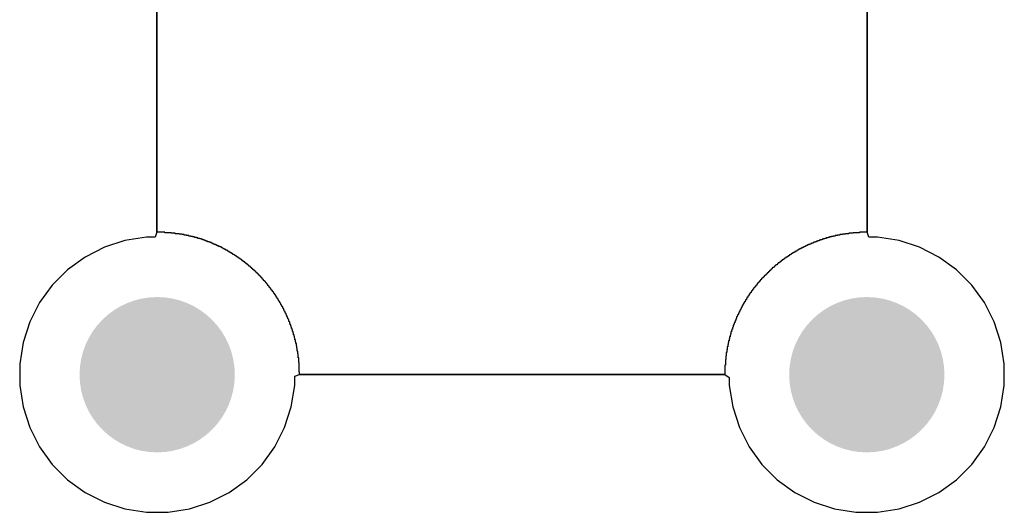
# Model space of a CAD drawing. Header units: inches. Extents: x 0 to 140, y 0 to 140.
# Tile 10 of 20: x 67 to 89, y 35 to 46. Entities that reach past the tile are written whole.
import ezdxf

# ---------------------------------------------------------------- set-up
doc = ezdxf.new("R2010")
doc.units = ezdxf.units.IN
doc.layers.add('BOTTOM', color=5, linetype='Continuous')
doc.layers.add('Pad Holes', color=156, linetype='Continuous')

msp = doc.modelspace()

# ---------------------------------------------------------------- hatches: boundary and pattern name
at = {"layer": 'BOTTOM'}
h = msp.add_hatch(color=5, dxfattribs=at)
edge = h.paths.add_edge_path()
edge.add_arc((70, 38), 1.5, 0, 360)
h = msp.add_hatch(color=5, dxfattribs=at)
edge = h.paths.add_edge_path()
edge.add_arc((86, 38), 1.5, 0, 360)
at = {"layer": 'Pad Holes'}
h = msp.add_hatch(color=7, dxfattribs=at)
edge = h.paths.add_edge_path()
edge.add_arc((70, 38), 1.75, 0, 360)
h = msp.add_hatch(color=7, dxfattribs=at)
edge = h.paths.add_edge_path()
edge.add_arc((86, 38), 1.75, 0, 360)

# ---------------------------------------------------------------- linework, layer by layer
at = {"layer": 'BOTTOM'}
for p, q in [((69.995, 41.209), (69.995, 50.797)), ((69.995, 50.773), (69.995, 41.227)), ((86.007, 50.797), (86.007, 41.209)), ((86.007, 41.227), (86.007, 50.773)), ((69.756, 41.1), (69.274, 41.023)), ((69.953, 41.1), (69.756, 41.1)), ((69.995, 41.209), (69.953, 41.1)), ((69.995, 41.227), (69.995, 41.209)), ((70.175, 41.209), (69.995, 41.209)), ((70.175, 41.199), (70.175, 41.209)), ((70.312, 41.199), (70.175, 41.199)), ((70.312, 41.188), (70.312, 41.199)), ((70.407, 41.188), (70.312, 41.188)), ((70.407, 41.178), (70.407, 41.188)), ((70.492, 41.178), (70.407, 41.178)), ((70.492, 41.167), (70.492, 41.178)), ((70.556, 41.167), (70.492, 41.167)), ((70.556, 41.157), (70.556, 41.167)), ((70.609, 41.157), (70.556, 41.157)), ((70.609, 41.146), (70.609, 41.157)), ((70.661, 41.146), (70.609, 41.146)), ((70.661, 41.135), (70.661, 41.146)), ((70.714, 41.135), (70.661, 41.135)), ((70.714, 41.125), (70.714, 41.135)), ((70.757, 41.125), (70.714, 41.125)), ((70.757, 41.114), (70.757, 41.125)), ((70.799, 41.114), (70.757, 41.114)), ((70.799, 41.104), (70.799, 41.114)), ((70.841, 41.104), (70.799, 41.104)), ((70.841, 41.093), (70.841, 41.104)), ((70.884, 41.093), (70.841, 41.093)), ((70.884, 41.082), (70.884, 41.093)), ((70.915, 41.082), (70.884, 41.082)), ((70.915, 41.072), (70.915, 41.082)), ((70.958, 41.072), (70.915, 41.072)), ((70.958, 41.061), (70.958, 41.072)), ((85.086, 41.072), (85.054, 41.072)), ((85.054, 41.072), (85.054, 41.061)), ((85.128, 41.082), (85.086, 41.082)), ((85.086, 41.082), (85.086, 41.072)), ((85.16, 41.093), (85.128, 41.093)), ((85.128, 41.093), (85.128, 41.082)), ((85.202, 41.104), (85.16, 41.104)), ((85.16, 41.104), (85.16, 41.093)), ((85.245, 41.114), (85.202, 41.114)), ((85.202, 41.114), (85.202, 41.104)), ((85.287, 41.125), (85.245, 41.125)), ((85.245, 41.125), (85.245, 41.114)), ((85.34, 41.135), (85.287, 41.135)), ((85.287, 41.135), (85.287, 41.125)), ((85.393, 41.146), (85.34, 41.146)), ((85.34, 41.146), (85.34, 41.135)), ((85.456, 41.157), (85.393, 41.157)), ((85.393, 41.157), (85.393, 41.146)), ((85.52, 41.167), (85.456, 41.167)), ((85.456, 41.167), (85.456, 41.157)), ((85.594, 41.178), (85.52, 41.178)), ((85.52, 41.178), (85.52, 41.167)), ((85.689, 41.188), (85.594, 41.188)), ((85.594, 41.188), (85.594, 41.178)), ((85.837, 41.199), (85.689, 41.199)), ((85.689, 41.199), (85.689, 41.188)), ((86.007, 41.209), (85.837, 41.209)), ((85.837, 41.209), (85.837, 41.199)), ((86.007, 41.209), (86.007, 41.227)), ((86.048, 41.1), (86.007, 41.209)), ((86.244, 41.1), (86.048, 41.1)), ((86.726, 41.023), (86.244, 41.1)), ((68.81, 40.873), (68.375, 40.651)), ((69.274, 41.023), (68.81, 40.873)), ((70.99, 41.061), (70.958, 41.061)), ((70.99, 41.051), (70.99, 41.061)), ((71.021, 41.051), (70.99, 41.051)), ((71.021, 41.04), (71.021, 41.051)), ((71.053, 41.04), (71.021, 41.04)), ((71.053, 41.03), (71.053, 41.04)), ((71.085, 41.03), (71.053, 41.03)), ((71.085, 41.019), (71.085, 41.03)), ((71.106, 41.019), (71.085, 41.019)), ((71.106, 41.008), (71.106, 41.019)), ((71.138, 41.008), (71.106, 41.008)), ((71.138, 40.998), (71.138, 41.008)), ((71.169, 40.998), (71.138, 40.998)), ((71.169, 40.987), (71.169, 40.998)), ((71.191, 40.987), (71.169, 40.987)), ((71.191, 40.977), (71.191, 40.987)), ((71.222, 40.977), (71.191, 40.977)), ((71.222, 40.966), (71.222, 40.977)), ((71.243, 40.966), (71.222, 40.966)), ((71.243, 40.955), (71.243, 40.966)), ((71.265, 40.955), (71.243, 40.955)), ((71.265, 40.945), (71.265, 40.955)), ((71.296, 40.945), (71.265, 40.945)), ((71.296, 40.934), (71.296, 40.945)), ((71.318, 40.934), (71.296, 40.934)), ((71.318, 40.924), (71.318, 40.934)), ((71.339, 40.924), (71.318, 40.924)), ((71.339, 40.913), (71.339, 40.924)), ((71.36, 40.913), (71.339, 40.913)), ((71.36, 40.903), (71.36, 40.913)), ((71.381, 40.903), (71.36, 40.903)), ((71.381, 40.892), (71.381, 40.903)), ((71.413, 40.892), (71.381, 40.892)), ((71.413, 40.881), (71.413, 40.892)), ((71.434, 40.881), (71.413, 40.881)), ((71.434, 40.871), (71.434, 40.881)), ((71.455, 40.871), (71.434, 40.871)), ((71.455, 40.86), (71.455, 40.871)), ((71.476, 40.86), (71.455, 40.86)), ((71.476, 40.85), (71.476, 40.86)), ((71.487, 40.85), (71.476, 40.85)), ((71.487, 40.839), (71.487, 40.85)), ((84.536, 40.85), (84.514, 40.85)), ((84.514, 40.85), (84.514, 40.839)), ((84.557, 40.86), (84.536, 40.86)), ((84.536, 40.86), (84.536, 40.85)), ((84.578, 40.871), (84.557, 40.871)), ((84.557, 40.871), (84.557, 40.86)), ((84.599, 40.881), (84.578, 40.881)), ((84.578, 40.881), (84.578, 40.871)), ((84.62, 40.892), (84.599, 40.892)), ((84.599, 40.892), (84.599, 40.881)), ((84.641, 40.903), (84.62, 40.903)), ((84.62, 40.903), (84.62, 40.892)), ((84.662, 40.913), (84.641, 40.913)), ((84.641, 40.913), (84.641, 40.903)), ((84.684, 40.924), (84.662, 40.924)), ((84.662, 40.924), (84.662, 40.913)), ((84.715, 40.934), (84.684, 40.934)), ((84.684, 40.934), (84.684, 40.924)), ((84.737, 40.945), (84.715, 40.945)), ((84.715, 40.945), (84.715, 40.934)), ((84.758, 40.955), (84.737, 40.955)), ((84.737, 40.955), (84.737, 40.945)), ((84.789, 40.966), (84.758, 40.966)), ((84.758, 40.966), (84.758, 40.955)), ((84.811, 40.977), (84.789, 40.977)), ((84.789, 40.977), (84.789, 40.966)), ((84.842, 40.987), (84.811, 40.987)), ((84.811, 40.987), (84.811, 40.977)), ((84.864, 40.998), (84.842, 40.998)), ((84.842, 40.998), (84.842, 40.987)), ((84.895, 41.008), (84.864, 41.008)), ((84.864, 41.008), (84.864, 40.998)), ((84.927, 41.019), (84.895, 41.019)), ((84.895, 41.019), (84.895, 41.008)), ((84.959, 41.03), (84.927, 41.03)), ((84.927, 41.03), (84.927, 41.019)), ((84.991, 41.04), (84.959, 41.04)), ((84.959, 41.04), (84.959, 41.03)), ((85.022, 41.051), (84.991, 41.051)), ((84.991, 41.051), (84.991, 41.04)), ((85.054, 41.061), (85.022, 41.061)), ((85.022, 41.061), (85.022, 41.051)), ((87.19, 40.873), (86.726, 41.023)), ((87.625, 40.651), (87.19, 40.873)), ((68.375, 40.651), (67.981, 40.364)), ((71.508, 40.839), (71.487, 40.839)), ((71.508, 40.828), (71.508, 40.839)), ((71.529, 40.828), (71.508, 40.828)), ((71.529, 40.818), (71.529, 40.828)), ((71.55, 40.818), (71.529, 40.818)), ((71.55, 40.807), (71.55, 40.818)), ((71.572, 40.807), (71.55, 40.807)), ((71.572, 40.797), (71.572, 40.807)), ((71.593, 40.797), (71.572, 40.797)), ((71.593, 40.786), (71.593, 40.797)), ((71.603, 40.786), (71.593, 40.786)), ((71.603, 40.776), (71.603, 40.786)), ((71.624, 40.776), (71.603, 40.776)), ((71.624, 40.765), (71.624, 40.776)), ((71.646, 40.765), (71.624, 40.765)), ((71.646, 40.754), (71.646, 40.765)), ((71.656, 40.754), (71.646, 40.754)), ((71.656, 40.744), (71.656, 40.754)), ((71.677, 40.744), (71.656, 40.744)), ((71.677, 40.733), (71.677, 40.744)), ((71.699, 40.733), (71.677, 40.733)), ((71.699, 40.723), (71.699, 40.733)), ((71.709, 40.723), (71.699, 40.723)), ((71.709, 40.712), (71.709, 40.723)), ((71.73, 40.712), (71.709, 40.712)), ((71.73, 40.701), (71.73, 40.712)), ((71.741, 40.701), (71.73, 40.701)), ((71.741, 40.691), (71.741, 40.701)), ((71.762, 40.691), (71.741, 40.691)), ((71.762, 40.68), (71.762, 40.691)), ((71.773, 40.68), (71.762, 40.68)), ((71.773, 40.67), (71.773, 40.68)), ((71.794, 40.67), (71.773, 40.67)), ((71.794, 40.659), (71.794, 40.67)), ((71.804, 40.659), (71.794, 40.659)), ((71.804, 40.649), (71.804, 40.659)), ((71.826, 40.649), (71.804, 40.649)), ((71.826, 40.638), (71.826, 40.649)), ((71.836, 40.638), (71.826, 40.638)), ((71.836, 40.627), (71.836, 40.638)), ((71.857, 40.627), (71.836, 40.627)), ((71.857, 40.617), (71.857, 40.627)), ((84.165, 40.627), (84.155, 40.627)), ((84.155, 40.627), (84.155, 40.617)), ((84.186, 40.638), (84.165, 40.638)), ((84.165, 40.638), (84.165, 40.627)), ((84.197, 40.649), (84.186, 40.649)), ((84.186, 40.649), (84.186, 40.638)), ((84.218, 40.659), (84.197, 40.659)), ((84.197, 40.659), (84.197, 40.649)), ((84.229, 40.67), (84.218, 40.67)), ((84.218, 40.67), (84.218, 40.659)), ((84.25, 40.68), (84.229, 40.68)), ((84.229, 40.68), (84.229, 40.67)), ((84.26, 40.691), (84.25, 40.691)), ((84.25, 40.691), (84.25, 40.68)), ((84.282, 40.701), (84.26, 40.701)), ((84.26, 40.701), (84.26, 40.691)), ((84.292, 40.712), (84.282, 40.712)), ((84.282, 40.712), (84.282, 40.701)), ((84.313, 40.723), (84.292, 40.723)), ((84.292, 40.723), (84.292, 40.712)), ((84.324, 40.733), (84.313, 40.733)), ((84.313, 40.733), (84.313, 40.723)), ((84.345, 40.744), (84.324, 40.744)), ((84.324, 40.744), (84.324, 40.733)), ((84.366, 40.754), (84.345, 40.754)), ((84.345, 40.754), (84.345, 40.744)), ((84.377, 40.765), (84.366, 40.765)), ((84.366, 40.765), (84.366, 40.754)), ((84.398, 40.776), (84.377, 40.776)), ((84.377, 40.776), (84.377, 40.765)), ((84.419, 40.786), (84.398, 40.786)), ((84.398, 40.786), (84.398, 40.776)), ((84.44, 40.797), (84.419, 40.797)), ((84.419, 40.797), (84.419, 40.786)), ((84.451, 40.807), (84.44, 40.807)), ((84.44, 40.807), (84.44, 40.797)), ((84.472, 40.818), (84.451, 40.818)), ((84.451, 40.818), (84.451, 40.807)), ((84.493, 40.828), (84.472, 40.828)), ((84.472, 40.828), (84.472, 40.818)), ((84.514, 40.839), (84.493, 40.839)), ((84.493, 40.839), (84.493, 40.828)), ((88.02, 40.364), (87.625, 40.651)), ((71.868, 40.617), (71.857, 40.617)), ((71.868, 40.606), (71.868, 40.617)), ((71.889, 40.606), (71.868, 40.606)), ((71.889, 40.596), (71.889, 40.606)), ((71.9, 40.596), (71.889, 40.596)), ((71.9, 40.585), (71.9, 40.596)), ((71.91, 40.585), (71.9, 40.585)), ((71.91, 40.575), (71.91, 40.585)), ((71.931, 40.575), (71.91, 40.575)), ((71.931, 40.564), (71.931, 40.575)), ((71.942, 40.564), (71.931, 40.564)), ((71.942, 40.553), (71.942, 40.564)), ((71.953, 40.553), (71.942, 40.553)), ((71.953, 40.543), (71.953, 40.553)), ((71.974, 40.543), (71.953, 40.543)), ((71.974, 40.532), (71.974, 40.543)), ((71.984, 40.532), (71.974, 40.532)), ((71.984, 40.522), (71.984, 40.532)), ((71.995, 40.522), (71.984, 40.522)), ((71.995, 40.511), (71.995, 40.522)), ((72.005, 40.511), (71.995, 40.511)), ((72.005, 40.5), (72.005, 40.511)), ((72.027, 40.5), (72.005, 40.5)), ((72.027, 40.49), (72.027, 40.5)), ((72.037, 40.49), (72.027, 40.49)), ((72.037, 40.479), (72.037, 40.49)), ((72.048, 40.479), (72.037, 40.479)), ((72.048, 40.469), (72.048, 40.479)), ((72.058, 40.469), (72.048, 40.469)), ((72.058, 40.458), (72.058, 40.469)), ((72.069, 40.458), (72.058, 40.458)), ((72.069, 40.448), (72.069, 40.458)), ((72.09, 40.448), (72.069, 40.448)), ((72.09, 40.437), (72.09, 40.448)), ((72.101, 40.437), (72.09, 40.437)), ((72.101, 40.426), (72.101, 40.437)), ((72.111, 40.426), (72.101, 40.426)), ((72.111, 40.416), (72.111, 40.426)), ((72.122, 40.416), (72.111, 40.416)), ((72.122, 40.405), (72.122, 40.416)), ((72.132, 40.405), (72.122, 40.405)), ((72.132, 40.395), (72.132, 40.405)), ((83.879, 40.405), (83.869, 40.405)), ((83.869, 40.405), (83.869, 40.395)), ((83.901, 40.416), (83.879, 40.416)), ((83.879, 40.416), (83.879, 40.405)), ((83.911, 40.426), (83.901, 40.426)), ((83.901, 40.426), (83.901, 40.416)), ((83.922, 40.437), (83.911, 40.437)), ((83.911, 40.437), (83.911, 40.426)), ((83.932, 40.448), (83.922, 40.448)), ((83.922, 40.448), (83.922, 40.437)), ((83.943, 40.458), (83.932, 40.458)), ((83.932, 40.458), (83.932, 40.448)), ((83.953, 40.469), (83.943, 40.469)), ((83.943, 40.469), (83.943, 40.458)), ((83.975, 40.479), (83.953, 40.479)), ((83.953, 40.479), (83.953, 40.469)), ((83.985, 40.49), (83.975, 40.49)), ((83.975, 40.49), (83.975, 40.479)), ((83.996, 40.5), (83.985, 40.5)), ((83.985, 40.5), (83.985, 40.49)), ((84.006, 40.511), (83.996, 40.511)), ((83.996, 40.511), (83.996, 40.5)), ((84.028, 40.522), (84.006, 40.522)), ((84.006, 40.522), (84.006, 40.511)), ((84.038, 40.532), (84.028, 40.532)), ((84.028, 40.532), (84.028, 40.522)), ((84.049, 40.543), (84.038, 40.543)), ((84.038, 40.543), (84.038, 40.532)), ((84.07, 40.553), (84.049, 40.553)), ((84.049, 40.553), (84.049, 40.543)), ((84.08, 40.564), (84.07, 40.564)), ((84.07, 40.564), (84.07, 40.553)), ((84.091, 40.575), (84.08, 40.575)), ((84.08, 40.575), (84.08, 40.564)), ((84.112, 40.585), (84.091, 40.585)), ((84.091, 40.585), (84.091, 40.575)), ((84.123, 40.596), (84.112, 40.596)), ((84.112, 40.596), (84.112, 40.585)), ((84.133, 40.606), (84.123, 40.606)), ((84.123, 40.606), (84.123, 40.596)), ((84.155, 40.617), (84.133, 40.617)), ((84.133, 40.617), (84.133, 40.606)), ((67.981, 40.364), (67.635, 40.019)), ((72.143, 40.395), (72.132, 40.395)), ((72.143, 40.384), (72.143, 40.395)), ((72.154, 40.384), (72.143, 40.384)), ((72.154, 40.373), (72.154, 40.384)), ((72.164, 40.373), (72.154, 40.373)), ((72.164, 40.363), (72.164, 40.373)), ((72.185, 40.363), (72.164, 40.363)), ((72.185, 40.352), (72.185, 40.363)), ((72.196, 40.352), (72.185, 40.352)), ((72.196, 40.342), (72.196, 40.352)), ((72.207, 40.342), (72.196, 40.342)), ((72.207, 40.331), (72.207, 40.342)), ((72.217, 40.331), (72.207, 40.331)), ((72.217, 40.321), (72.217, 40.331)), ((72.228, 40.321), (72.217, 40.321)), ((72.228, 40.31), (72.228, 40.321)), ((72.238, 40.31), (72.228, 40.31)), ((72.238, 40.299), (72.238, 40.31)), ((72.249, 40.299), (72.238, 40.299)), ((72.249, 40.289), (72.249, 40.299)), ((72.259, 40.289), (72.249, 40.289)), ((72.259, 40.278), (72.259, 40.289)), ((72.27, 40.278), (72.259, 40.278)), ((72.27, 40.268), (72.27, 40.278)), ((72.281, 40.268), (72.27, 40.268)), ((72.281, 40.257), (72.281, 40.268)), ((72.291, 40.257), (72.281, 40.257)), ((72.291, 40.246), (72.291, 40.257)), ((72.302, 40.246), (72.291, 40.246)), ((72.302, 40.236), (72.302, 40.246)), ((72.312, 40.236), (72.302, 40.236)), ((72.312, 40.225), (72.312, 40.236)), ((72.323, 40.225), (72.312, 40.225)), ((72.323, 40.215), (72.323, 40.225)), ((72.334, 40.215), (72.323, 40.215)), ((72.334, 40.204), (72.334, 40.215)), ((72.344, 40.204), (72.334, 40.204)), ((72.344, 40.194), (72.344, 40.204)), ((72.355, 40.194), (72.344, 40.194)), ((72.355, 40.183), (72.355, 40.194)), ((72.365, 40.183), (72.355, 40.183)), ((72.365, 40.162), (72.365, 40.183)), ((83.657, 40.183), (83.647, 40.183)), ((83.647, 40.183), (83.647, 40.172)), ((83.668, 40.194), (83.657, 40.194)), ((83.657, 40.194), (83.657, 40.183)), ((83.678, 40.204), (83.668, 40.204)), ((83.668, 40.204), (83.668, 40.194)), ((83.689, 40.215), (83.678, 40.215)), ((83.678, 40.215), (83.678, 40.204)), ((83.699, 40.225), (83.689, 40.225)), ((83.689, 40.225), (83.689, 40.215)), ((83.71, 40.236), (83.699, 40.236)), ((83.699, 40.236), (83.699, 40.225)), ((83.721, 40.246), (83.71, 40.246)), ((83.71, 40.246), (83.71, 40.236)), ((83.731, 40.257), (83.721, 40.257)), ((83.721, 40.257), (83.721, 40.246)), ((83.742, 40.268), (83.731, 40.268)), ((83.731, 40.268), (83.731, 40.257)), ((83.752, 40.278), (83.742, 40.278)), ((83.742, 40.278), (83.742, 40.268)), ((83.763, 40.289), (83.752, 40.289)), ((83.752, 40.289), (83.752, 40.278)), ((83.774, 40.299), (83.763, 40.299)), ((83.763, 40.299), (83.763, 40.289)), ((83.784, 40.31), (83.774, 40.31)), ((83.774, 40.31), (83.774, 40.299)), ((83.795, 40.321), (83.784, 40.321)), ((83.784, 40.321), (83.784, 40.31)), ((83.805, 40.331), (83.795, 40.331)), ((83.795, 40.331), (83.795, 40.321)), ((83.816, 40.342), (83.805, 40.342)), ((83.805, 40.342), (83.805, 40.331)), ((83.826, 40.352), (83.816, 40.352)), ((83.816, 40.352), (83.816, 40.342)), ((83.837, 40.363), (83.826, 40.363)), ((83.826, 40.363), (83.826, 40.352)), ((83.848, 40.373), (83.837, 40.373)), ((83.837, 40.373), (83.837, 40.363)), ((83.858, 40.384), (83.848, 40.384)), ((83.848, 40.384), (83.848, 40.373)), ((83.869, 40.395), (83.858, 40.395)), ((83.858, 40.395), (83.858, 40.384)), ((88.365, 40.019), (88.02, 40.364)), ((67.635, 40.019), (67.349, 39.624)), ((72.376, 40.162), (72.365, 40.162)), ((72.376, 40.151), (72.376, 40.162)), ((72.386, 40.151), (72.376, 40.151)), ((72.386, 40.141), (72.386, 40.151)), ((72.397, 40.141), (72.386, 40.141)), ((72.397, 40.13), (72.397, 40.141)), ((72.408, 40.13), (72.397, 40.13)), ((72.408, 40.119), (72.408, 40.13)), ((72.418, 40.119), (72.408, 40.119)), ((72.418, 40.109), (72.418, 40.119)), ((72.429, 40.109), (72.418, 40.109)), ((72.429, 40.098), (72.429, 40.109)), ((72.439, 40.098), (72.429, 40.098)), ((72.439, 40.088), (72.439, 40.098)), ((72.45, 40.088), (72.439, 40.088)), ((72.45, 40.067), (72.45, 40.088)), ((72.461, 40.067), (72.45, 40.067)), ((72.461, 40.056), (72.461, 40.067)), ((72.471, 40.056), (72.461, 40.056)), ((72.471, 40.045), (72.471, 40.056)), ((72.482, 40.045), (72.471, 40.045)), ((72.482, 40.035), (72.482, 40.045)), ((72.492, 40.035), (72.482, 40.035)), ((72.492, 40.014), (72.492, 40.035)), ((72.503, 40.014), (72.492, 40.014)), ((72.503, 40.003), (72.503, 40.014)), ((72.513, 40.003), (72.503, 40.003)), ((72.513, 39.992), (72.513, 40.003)), ((72.524, 39.992), (72.513, 39.992)), ((72.524, 39.982), (72.524, 39.992)), ((72.535, 39.982), (72.524, 39.982)), ((72.535, 39.961), (72.535, 39.982)), ((72.545, 39.961), (72.535, 39.961)), ((72.545, 39.95), (72.545, 39.961)), ((83.467, 39.961), (83.456, 39.961)), ((83.456, 39.961), (83.456, 39.95)), ((83.477, 39.971), (83.467, 39.971)), ((83.467, 39.971), (83.467, 39.961)), ((83.488, 39.982), (83.477, 39.982)), ((83.477, 39.982), (83.477, 39.971)), ((83.498, 40.003), (83.488, 40.003)), ((83.488, 40.003), (83.488, 39.982)), ((83.509, 40.014), (83.498, 40.014)), ((83.498, 40.014), (83.498, 40.003)), ((83.52, 40.024), (83.509, 40.024)), ((83.509, 40.024), (83.509, 40.014)), ((83.53, 40.035), (83.52, 40.035)), ((83.52, 40.035), (83.52, 40.024)), ((83.541, 40.056), (83.53, 40.056)), ((83.53, 40.056), (83.53, 40.035)), ((83.551, 40.067), (83.541, 40.067)), ((83.541, 40.067), (83.541, 40.056)), ((83.562, 40.077), (83.551, 40.077)), ((83.551, 40.077), (83.551, 40.067)), ((83.572, 40.088), (83.562, 40.088)), ((83.562, 40.088), (83.562, 40.077)), ((83.583, 40.098), (83.572, 40.098)), ((83.572, 40.098), (83.572, 40.088)), ((83.594, 40.109), (83.583, 40.109)), ((83.583, 40.109), (83.583, 40.098)), ((83.604, 40.13), (83.594, 40.13)), ((83.594, 40.13), (83.594, 40.109)), ((83.615, 40.141), (83.604, 40.141)), ((83.604, 40.141), (83.604, 40.13)), ((83.625, 40.151), (83.615, 40.151)), ((83.615, 40.151), (83.615, 40.141)), ((83.636, 40.162), (83.625, 40.162)), ((83.625, 40.162), (83.625, 40.151)), ((83.647, 40.172), (83.636, 40.172)), ((83.636, 40.172), (83.636, 40.162)), ((88.651, 39.624), (88.365, 40.019)), ((72.556, 39.95), (72.545, 39.95)), ((72.556, 39.94), (72.556, 39.95)), ((72.566, 39.94), (72.556, 39.94)), ((72.566, 39.918), (72.566, 39.94)), ((72.577, 39.918), (72.566, 39.918)), ((72.577, 39.908), (72.577, 39.918)), ((72.588, 39.908), (72.577, 39.908)), ((72.588, 39.897), (72.588, 39.908)), ((72.598, 39.897), (72.588, 39.897)), ((72.598, 39.876), (72.598, 39.897)), ((72.609, 39.876), (72.598, 39.876)), ((72.609, 39.865), (72.609, 39.876)), ((72.619, 39.865), (72.609, 39.865)), ((72.619, 39.855), (72.619, 39.865)), ((72.63, 39.855), (72.619, 39.855)), ((72.63, 39.834), (72.63, 39.855)), ((72.64, 39.834), (72.63, 39.834)), ((72.64, 39.823), (72.64, 39.834)), ((72.651, 39.823), (72.64, 39.823)), ((72.651, 39.802), (72.651, 39.823)), ((72.662, 39.802), (72.651, 39.802)), ((72.662, 39.791), (72.662, 39.802)), ((72.672, 39.791), (72.662, 39.791)), ((72.672, 39.77), (72.672, 39.791)), ((72.683, 39.77), (72.672, 39.77)), ((72.683, 39.76), (72.683, 39.77)), ((72.693, 39.76), (72.683, 39.76)), ((72.693, 39.738), (72.693, 39.76)), ((72.704, 39.738), (72.693, 39.738)), ((72.704, 39.728), (72.704, 39.738)), ((83.308, 39.738), (83.297, 39.738)), ((83.297, 39.738), (83.297, 39.717)), ((83.318, 39.749), (83.308, 39.749)), ((83.308, 39.749), (83.308, 39.738)), ((83.329, 39.77), (83.318, 39.77)), ((83.318, 39.77), (83.318, 39.749)), ((83.34, 39.781), (83.329, 39.781)), ((83.329, 39.781), (83.329, 39.77)), ((83.35, 39.802), (83.34, 39.802)), ((83.34, 39.802), (83.34, 39.781)), ((83.361, 39.813), (83.35, 39.813)), ((83.35, 39.813), (83.35, 39.802)), ((83.371, 39.834), (83.361, 39.834)), ((83.361, 39.834), (83.361, 39.813)), ((83.382, 39.844), (83.371, 39.844)), ((83.371, 39.844), (83.371, 39.834)), ((83.393, 39.855), (83.382, 39.855)), ((83.382, 39.855), (83.382, 39.844)), ((83.403, 39.876), (83.393, 39.876)), ((83.393, 39.876), (83.393, 39.855)), ((83.414, 39.887), (83.403, 39.887)), ((83.403, 39.887), (83.403, 39.876)), ((83.424, 39.908), (83.414, 39.908)), ((83.414, 39.908), (83.414, 39.887)), ((83.435, 39.918), (83.424, 39.918)), ((83.424, 39.918), (83.424, 39.908)), ((83.445, 39.929), (83.435, 39.929)), ((83.435, 39.929), (83.435, 39.918)), ((83.456, 39.95), (83.445, 39.95)), ((83.445, 39.95), (83.445, 39.929)), ((67.349, 39.624), (67.127, 39.19)), ((72.715, 39.728), (72.704, 39.728)), ((72.715, 39.707), (72.715, 39.728)), ((72.725, 39.707), (72.715, 39.707)), ((72.725, 39.686), (72.725, 39.707)), ((72.736, 39.686), (72.725, 39.686)), ((72.736, 39.675), (72.736, 39.686)), ((72.746, 39.675), (72.736, 39.675)), ((72.746, 39.654), (72.746, 39.675)), ((72.757, 39.654), (72.746, 39.654)), ((72.757, 39.643), (72.757, 39.654)), ((72.767, 39.643), (72.757, 39.643)), ((72.767, 39.622), (72.767, 39.643)), ((72.778, 39.622), (72.767, 39.622)), ((72.778, 39.601), (72.778, 39.622)), ((72.789, 39.601), (72.778, 39.601)), ((72.789, 39.58), (72.789, 39.601)), ((72.799, 39.58), (72.789, 39.58)), ((72.799, 39.569), (72.799, 39.58)), ((72.81, 39.569), (72.799, 39.569)), ((72.81, 39.548), (72.81, 39.569)), ((72.82, 39.548), (72.81, 39.548)), ((72.82, 39.527), (72.82, 39.548)), ((72.831, 39.527), (72.82, 39.527)), ((72.831, 39.506), (72.831, 39.527)), ((83.181, 39.516), (83.17, 39.516)), ((83.17, 39.516), (83.17, 39.495)), ((83.191, 39.537), (83.181, 39.537)), ((83.181, 39.537), (83.181, 39.516)), ((83.202, 39.559), (83.191, 39.559)), ((83.191, 39.559), (83.191, 39.537)), ((83.213, 39.58), (83.202, 39.58)), ((83.202, 39.58), (83.202, 39.559)), ((83.223, 39.59), (83.213, 39.59)), ((83.213, 39.59), (83.213, 39.58)), ((83.234, 39.611), (83.223, 39.611)), ((83.223, 39.611), (83.223, 39.59)), ((83.244, 39.633), (83.234, 39.633)), ((83.234, 39.633), (83.234, 39.611)), ((83.255, 39.643), (83.244, 39.643)), ((83.244, 39.643), (83.244, 39.633)), ((83.266, 39.664), (83.255, 39.664)), ((83.255, 39.664), (83.255, 39.643)), ((83.276, 39.686), (83.266, 39.686)), ((83.266, 39.686), (83.266, 39.664)), ((83.287, 39.696), (83.276, 39.696)), ((83.276, 39.696), (83.276, 39.686)), ((83.297, 39.717), (83.287, 39.717)), ((83.287, 39.717), (83.287, 39.696)), ((88.873, 39.19), (88.651, 39.624)), ((72.841, 39.506), (72.831, 39.506)), ((72.841, 39.484), (72.841, 39.506)), ((72.852, 39.484), (72.841, 39.484)), ((72.852, 39.463), (72.852, 39.484)), ((72.863, 39.463), (72.852, 39.463)), ((72.863, 39.442), (72.863, 39.463)), ((72.873, 39.442), (72.863, 39.442)), ((72.873, 39.421), (72.873, 39.442)), ((72.884, 39.421), (72.873, 39.421)), ((72.884, 39.4), (72.884, 39.421)), ((72.894, 39.4), (72.884, 39.4)), ((72.894, 39.379), (72.894, 39.4)), ((72.905, 39.379), (72.894, 39.379)), ((72.905, 39.357), (72.905, 39.379)), ((72.916, 39.357), (72.905, 39.357)), ((72.916, 39.336), (72.916, 39.357)), ((72.926, 39.336), (72.916, 39.336)), ((72.926, 39.315), (72.926, 39.336)), ((72.937, 39.315), (72.926, 39.315)), ((72.937, 39.283), (72.937, 39.315)), ((83.075, 39.305), (83.064, 39.305)), ((83.064, 39.305), (83.064, 39.273)), ((83.086, 39.326), (83.075, 39.326)), ((83.075, 39.326), (83.075, 39.305)), ((83.096, 39.347), (83.086, 39.347)), ((83.086, 39.347), (83.086, 39.326)), ((83.107, 39.368), (83.096, 39.368)), ((83.096, 39.368), (83.096, 39.347)), ((83.117, 39.389), (83.107, 39.389)), ((83.107, 39.389), (83.107, 39.368)), ((83.128, 39.41), (83.117, 39.41)), ((83.117, 39.41), (83.117, 39.389)), ((83.139, 39.432), (83.128, 39.432)), ((83.128, 39.432), (83.128, 39.41)), ((83.149, 39.453), (83.139, 39.453)), ((83.139, 39.453), (83.139, 39.432)), ((83.16, 39.474), (83.149, 39.474)), ((83.149, 39.474), (83.149, 39.453)), ((83.17, 39.495), (83.16, 39.495)), ((83.16, 39.495), (83.16, 39.474)), ((67.127, 39.19), (66.976, 38.726)), ((72.947, 39.283), (72.937, 39.283)), ((72.947, 39.262), (72.947, 39.283)), ((72.958, 39.262), (72.947, 39.262)), ((72.958, 39.241), (72.958, 39.262)), ((72.968, 39.241), (72.958, 39.241)), ((72.968, 39.209), (72.968, 39.241)), ((72.979, 39.209), (72.968, 39.209)), ((72.979, 39.188), (72.979, 39.209)), ((72.99, 39.188), (72.979, 39.188)), ((72.99, 39.156), (72.99, 39.188)), ((73, 39.156), (72.99, 39.156)), ((73, 39.125), (73, 39.156)), ((73.011, 39.125), (73, 39.125)), ((73.011, 39.103), (73.011, 39.125)), ((73.021, 39.103), (73.011, 39.103)), ((73.021, 39.072), (73.021, 39.103)), ((82.99, 39.082), (82.98, 39.082)), ((82.98, 39.082), (82.98, 39.061)), ((83.001, 39.114), (82.99, 39.114)), ((82.99, 39.114), (82.99, 39.082)), ((83.012, 39.146), (83.001, 39.146)), ((83.001, 39.146), (83.001, 39.114)), ((83.022, 39.167), (83.012, 39.167)), ((83.012, 39.167), (83.012, 39.146)), ((83.033, 39.199), (83.022, 39.199)), ((83.022, 39.199), (83.022, 39.167)), ((83.043, 39.22), (83.033, 39.22)), ((83.033, 39.22), (83.033, 39.199)), ((83.054, 39.252), (83.043, 39.252)), ((83.043, 39.252), (83.043, 39.22)), ((83.064, 39.273), (83.054, 39.273)), ((83.054, 39.273), (83.054, 39.252)), ((89.024, 38.726), (88.873, 39.19)), ((73.032, 39.072), (73.021, 39.072)), ((73.032, 39.04), (73.032, 39.072)), ((73.043, 39.04), (73.032, 39.04)), ((73.043, 39.008), (73.043, 39.04)), ((73.053, 39.008), (73.043, 39.008)), ((73.053, 38.976), (73.053, 39.008)), ((73.064, 38.976), (73.053, 38.976)), ((73.064, 38.945), (73.064, 38.976)), ((73.074, 38.945), (73.064, 38.945)), ((73.074, 38.902), (73.074, 38.945)), ((73.085, 38.902), (73.074, 38.902)), ((73.085, 38.871), (73.085, 38.902)), ((73.095, 38.871), (73.085, 38.871)), ((73.095, 38.828), (73.095, 38.871)), ((82.927, 38.892), (82.916, 38.892)), ((82.916, 38.892), (82.916, 38.85)), ((82.937, 38.924), (82.927, 38.924)), ((82.927, 38.924), (82.927, 38.892)), ((82.948, 38.966), (82.937, 38.966)), ((82.937, 38.966), (82.937, 38.924)), ((82.959, 38.998), (82.948, 38.998)), ((82.948, 38.998), (82.948, 38.966)), ((82.969, 39.029), (82.959, 39.029)), ((82.959, 39.029), (82.959, 38.998)), ((82.98, 39.061), (82.969, 39.061)), ((82.969, 39.061), (82.969, 39.029)), ((66.976, 38.726), (66.9, 38.244)), ((73.106, 38.828), (73.095, 38.828)), ((73.106, 38.786), (73.106, 38.828)), ((73.117, 38.786), (73.106, 38.786)), ((73.117, 38.744), (73.117, 38.786)), ((73.127, 38.744), (73.117, 38.744)), ((73.127, 38.701), (73.127, 38.744)), ((73.138, 38.701), (73.127, 38.701)), ((73.138, 38.648), (73.138, 38.701)), ((73.148, 38.648), (73.138, 38.648)), ((73.148, 38.596), (73.148, 38.648)), ((82.874, 38.68), (82.863, 38.68)), ((82.863, 38.68), (82.863, 38.627)), ((82.885, 38.723), (82.874, 38.723)), ((82.874, 38.723), (82.874, 38.68)), ((82.895, 38.765), (82.885, 38.765)), ((82.885, 38.765), (82.885, 38.723)), ((82.906, 38.807), (82.895, 38.807)), ((82.895, 38.807), (82.895, 38.765)), ((82.916, 38.85), (82.906, 38.85)), ((82.906, 38.85), (82.906, 38.807)), ((89.1, 38.244), (89.024, 38.726)), ((73.159, 38.596), (73.148, 38.596)), ((73.159, 38.532), (73.159, 38.596)), ((73.17, 38.532), (73.159, 38.532)), ((73.17, 38.469), (73.17, 38.532)), ((73.18, 38.469), (73.17, 38.469)), ((73.18, 38.384), (73.18, 38.469)), ((82.832, 38.426), (82.821, 38.426)), ((82.821, 38.426), (82.821, 38.342)), ((82.842, 38.5), (82.832, 38.5)), ((82.832, 38.5), (82.832, 38.426)), ((82.853, 38.564), (82.842, 38.564)), ((82.842, 38.564), (82.842, 38.5)), ((82.863, 38.627), (82.853, 38.627)), ((82.853, 38.627), (82.853, 38.564)), ((66.9, 38.244), (66.9, 37.756)), ((73.191, 38.384), (73.18, 38.384)), ((73.191, 38.278), (73.191, 38.384)), ((73.201, 38.278), (73.191, 38.278)), ((73.201, 38.066), (73.201, 38.278)), ((82.811, 38.215), (82.8, 38.215)), ((82.8, 38.215), (82.8, 38.003)), ((82.821, 38.342), (82.811, 38.342)), ((82.811, 38.342), (82.811, 38.215)), ((89.1, 37.756), (89.1, 38.244)), ((73.1, 37.966), (73.212, 38.003)), ((73.1, 37.756), (73.1, 37.966)), ((73.212, 38.066), (73.201, 38.066)), ((73.212, 38.003), (73.212, 38.066)), ((80.387, 38.003), (73.212, 38.003)), ((73.212, 38.003), (73.227, 38.003)), ((73.227, 38.003), (82.773, 38.003)), ((80.398, 38.003), (80.387, 38.003)), ((82.8, 38.003), (80.398, 38.003)), ((82.773, 38.003), (82.8, 38.003)), ((82.8, 38.003), (82.9, 37.938)), ((66.9, 37.756), (66.976, 37.274)), ((73.024, 37.274), (73.1, 37.756)), ((82.9, 37.938), (82.9, 37.756)), ((82.9, 37.756), (82.976, 37.274)), ((89.024, 37.274), (89.1, 37.756)), ((66.976, 37.274), (67.127, 36.81)), ((72.873, 36.81), (73.024, 37.274)), ((82.976, 37.274), (83.127, 36.81)), ((88.873, 36.81), (89.024, 37.274)), ((67.127, 36.81), (67.349, 36.375)), ((72.651, 36.375), (72.873, 36.81)), ((83.127, 36.81), (83.349, 36.375)), ((88.651, 36.375), (88.873, 36.81)), ((67.349, 36.375), (67.635, 35.98)), ((72.365, 35.98), (72.651, 36.375)), ((83.349, 36.375), (83.635, 35.98)), ((88.365, 35.98), (88.651, 36.375)), ((67.635, 35.98), (67.981, 35.635)), ((72.02, 35.635), (72.365, 35.98)), ((83.635, 35.98), (83.981, 35.635)), ((88.02, 35.635), (88.365, 35.98)), ((67.981, 35.635), (68.375, 35.348)), ((71.625, 35.348), (72.02, 35.635)), ((83.981, 35.635), (84.375, 35.348)), ((87.625, 35.348), (88.02, 35.635)), ((68.375, 35.348), (68.81, 35.127)), ((71.19, 35.127), (71.625, 35.348)), ((84.375, 35.348), (84.81, 35.127)), ((87.19, 35.127), (87.625, 35.348)), ((68.81, 35.127), (69.274, 34.976)), ((70.726, 34.976), (71.19, 35.127)), ((84.81, 35.127), (85.274, 34.976)), ((86.726, 34.976), (87.19, 35.127)), ((69.274, 34.976), (69.756, 34.9)), ((69.756, 34.9), (70.244, 34.9)), ((70.244, 34.9), (70.726, 34.976)), ((85.274, 34.976), (85.756, 34.9)), ((85.756, 34.9), (86.244, 34.9)), ((86.244, 34.9), (86.726, 34.976))]:
    msp.add_line(p, q, dxfattribs=at)

doc.saveas('drawing.dxf')
